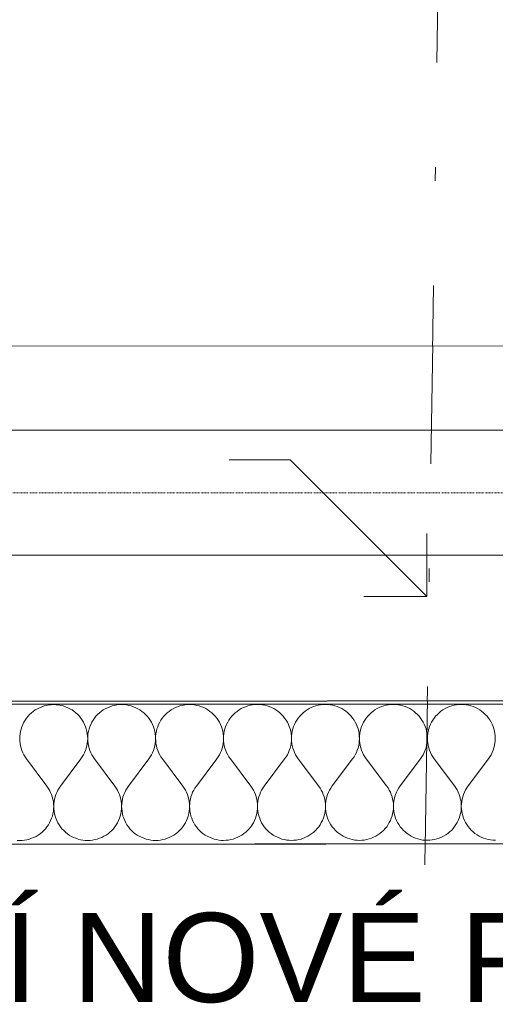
# Model space of a CAD drawing. Header units: millimetres. Extents: x -23738 to 4435, y -2716 to 20653.
# Tile 15 of 160: x -18591 to -18057, y 11 to 1115. Entities that reach past the tile are written whole.
import ezdxf

# ---------------------------------------------------------------- set-up
doc = ezdxf.new("R2010")
doc.units = ezdxf.units.MM
doc.header["$MEASUREMENT"] = 0
for name, pattern in [('Wipeout_Contour', [1000, 0, -1000]), ('Čerchovaná', [450, 200, -117.5, 15, -117.5]), ('Čerchovaná S', [3.5, 1.5, -0.85, 0.3, -0.85])]:
    doc.linetypes.add(name, pattern=pattern)
for name, color, linetype in [('9._POHLED ZÁPADNÍ_2_2D prvky - obecné', 7, 'Continuous'), ('9._POHLED ZÁPADNÍ_2_Anotace - SP', 7, 'Continuous'), ('9._POHLED ZÁPADNÍ_2_Konstrukce - krov', 7, 'Continuous'), ('9._POHLED ZÁPADNÍ_2_Konstrukce - nosné', 7, 'Continuous'), ('9._POHLED ZÁPADNÍ_2_Nové_Konstrukce - nosné', 7, 'Continuous'), ('9._POHLED ZÁPADNÍ_2_Nové_Situace - terén', 7, 'Continuous'), ('9._POHLED ZÁPADNÍ_2_Nové_Výplně - Povrchové', 7, 'Continuous'), ('9._POHLED ZÁPADNÍ_2_Nové_Výplně – Řezové', 7, 'Continuous'), ('9._POHLED ZÁPADNÍ_2_Výplně - Povrchové', 7, 'Continuous'), ('9._POHLED ZÁPADNÍ_2_VÝTAH VAR 1', 7, 'Continuous')]:
    doc.layers.add(name, color=color, linetype=linetype)
doc.styles.add('GENEROVANÝ_STYL_1', font='txt')

# ---------------------------------------------------------------- blocks, each defined once
blk = doc.blocks.new('*X9', base_point=(-24533.1, -6254.2))
at = {"layer": '9._POHLED ZÁPADNÍ_2_Nové_Výplně – Řezové', "color": 21, "linetype": 'Continuous', "lineweight": 20, "true_color": 0xffaaaa}
for p, q in [((-18568.4, 343.4), (-18570.8, 342.2)), ((-18565.9, 344.4), (-18568.4, 343.4)), ((-18563.3, 345.3), (-18565.9, 344.4)), ((-18560.7, 346), (-18563.3, 345.3)), ((-18558, 346.5), (-18560.7, 346)), ((-18555.3, 346.7), (-18558, 346.5)), ((-18552.5, 346.8), (-18555.3, 346.7)), ((-18549.8, 346.7), (-18552.5, 346.8)), ((-18547.1, 346.5), (-18549.8, 346.7)), ((-18544.4, 346), (-18547.1, 346.5)), ((-18541.8, 345.3), (-18544.4, 346)), ((-18539.2, 344.4), (-18541.8, 345.3)), ((-18536.7, 343.4), (-18539.2, 344.4)), ((-18534.3, 342.2), (-18536.7, 343.4)), ((-18492.2, 343.4), (-18494.6, 342.2)), ((-18489.7, 344.5), (-18492.2, 343.4)), ((-18487.1, 345.3), (-18489.7, 344.5)), ((-18484.5, 346), (-18487.1, 345.3)), ((-18481.8, 346.5), (-18484.5, 346)), ((-18479.1, 346.8), (-18481.8, 346.5)), ((-18476.4, 346.9), (-18479.1, 346.8)), ((-18473.6, 346.8), (-18476.4, 346.9)), ((-18470.9, 346.5), (-18473.6, 346.8)), ((-18468.3, 346), (-18470.9, 346.5)), ((-18465.6, 345.3), (-18468.3, 346)), ((-18463, 344.5), (-18465.6, 345.3)), ((-18460.5, 343.4), (-18463, 344.5)), ((-18458.1, 342.2), (-18460.5, 343.4)), ((-18416, 343.5), (-18418.4, 342.2)), ((-18413.5, 344.5), (-18416, 343.5)), ((-18410.9, 345.4), (-18413.5, 344.5)), ((-18408.3, 346), (-18410.9, 345.4)), ((-18405.6, 346.5), (-18408.3, 346)), ((-18402.9, 346.8), (-18405.6, 346.5)), ((-18400.2, 346.9), (-18402.9, 346.8)), ((-18397.4, 346.8), (-18400.2, 346.9)), ((-18394.7, 346.5), (-18397.4, 346.8)), ((-18392.1, 346), (-18394.7, 346.5)), ((-18389.4, 345.4), (-18392.1, 346)), ((-18386.8, 344.5), (-18389.4, 345.4)), ((-18384.3, 343.5), (-18386.8, 344.5)), ((-18381.9, 342.3), (-18384.3, 343.5)), ((-18339.8, 343.5), (-18342.2, 342.3)), ((-18337.3, 344.5), (-18339.8, 343.5)), ((-18334.7, 345.4), (-18337.3, 344.5)), ((-18332.1, 346.1), (-18334.7, 345.4)), ((-18329.4, 346.6), (-18332.1, 346.1)), ((-18326.7, 346.9), (-18329.4, 346.6)), ((-18324, 347), (-18326.7, 346.9)), ((-18321.3, 346.9), (-18324, 347)), ((-18318.6, 346.6), (-18321.3, 346.9)), ((-18315.9, 346.1), (-18318.6, 346.6)), ((-18313.2, 345.4), (-18315.9, 346.1)), ((-18310.7, 344.6), (-18313.2, 345.4)), ((-18308.1, 343.5), (-18310.7, 344.6)), ((-18305.7, 342.3), (-18308.1, 343.5)), ((-18266, 342.3), (-18268.4, 340.9)), ((-18263.6, 343.5), (-18266, 342.3)), ((-18261.1, 344.6), (-18263.6, 343.5)), ((-18258.5, 345.4), (-18261.1, 344.6)), ((-18255.9, 346.1), (-18258.5, 345.4)), ((-18253.2, 346.6), (-18255.9, 346.1)), ((-18250.5, 346.9), (-18253.2, 346.6)), ((-18247.8, 347), (-18250.5, 346.9)), ((-18245.1, 346.9), (-18247.8, 347)), ((-18242.4, 346.6), (-18245.1, 346.9)), ((-18239.7, 346.1), (-18242.4, 346.6)), ((-18237.1, 345.4), (-18239.7, 346.1)), ((-18234.5, 344.6), (-18237.1, 345.4)), ((-18232, 343.6), (-18234.5, 344.6)), ((-18229.5, 342.3), (-18232, 343.6)), ((-18227.2, 340.9), (-18229.5, 342.3)), ((-18189.9, 342.4), (-18192.2, 341)), ((-18187.4, 343.6), (-18189.9, 342.4)), ((-18184.9, 344.6), (-18187.4, 343.6)), ((-18182.3, 345.5), (-18184.9, 344.6)), ((-18179.7, 346.2), (-18182.3, 345.5)), ((-18177, 346.6), (-18179.7, 346.2)), ((-18174.3, 346.9), (-18177, 346.6)), ((-18171.6, 347), (-18174.3, 346.9)), ((-18168.9, 346.9), (-18171.6, 347)), ((-18166.2, 346.6), (-18168.9, 346.9)), ((-18163.5, 346.2), (-18166.2, 346.6)), ((-18160.9, 345.5), (-18163.5, 346.2)), ((-18158.3, 344.6), (-18160.9, 345.5)), ((-18155.8, 343.6), (-18158.3, 344.6)), ((-18153.3, 342.4), (-18155.8, 343.6)), ((-18151, 341), (-18153.3, 342.4)), ((-18113.7, 342.4), (-18116, 341)), ((-18111.2, 343.6), (-18113.7, 342.4)), ((-18108.7, 344.7), (-18111.2, 343.6)), ((-18106.1, 345.5), (-18108.7, 344.7)), ((-18103.5, 346.2), (-18106.1, 345.5)), ((-18100.8, 346.7), (-18103.5, 346.2)), ((-18098.1, 347), (-18100.8, 346.7)), ((-18095.4, 347.1), (-18098.1, 347)), ((-18092.7, 347), (-18095.4, 347.1)), ((-18090, 346.7), (-18092.7, 347)), ((-18087.3, 346.2), (-18090, 346.7)), ((-18084.7, 345.5), (-18087.3, 346.2)), ((-18082.1, 344.7), (-18084.7, 345.5)), ((-18079.6, 343.6), (-18082.1, 344.7)), ((-18077.1, 342.4), (-18079.6, 343.6)), ((-18074.8, 341), (-18077.1, 342.4)), ((-18583, 331.6), (-18584.6, 329.3)), ((-18581.3, 333.7), (-18583, 331.6)), ((-18579.5, 335.7), (-18581.3, 333.7)), ((-18577.5, 337.5), (-18579.5, 335.7)), ((-18575.4, 339.2), (-18577.5, 337.5)), ((-18573.2, 340.8), (-18575.4, 339.2)), ((-18570.8, 342.2), (-18573.2, 340.8)), ((-18531.9, 340.8), (-18534.3, 342.2)), ((-18529.7, 339.2), (-18531.9, 340.8)), ((-18527.6, 337.5), (-18529.7, 339.2)), ((-18525.6, 335.7), (-18527.6, 337.5)), ((-18523.7, 333.7), (-18525.6, 335.7)), ((-18522, 331.6), (-18523.7, 333.7)), ((-18520.5, 329.3), (-18522, 331.6)), ((-18506.9, 331.6), (-18508.4, 329.4)), ((-18505.2, 333.7), (-18506.9, 331.6)), ((-18503.3, 335.7), (-18505.2, 333.7)), ((-18501.3, 337.6), (-18503.3, 335.7)), ((-18499.2, 339.3), (-18501.3, 337.6)), ((-18497, 340.8), (-18499.2, 339.3)), ((-18494.6, 342.2), (-18497, 340.8)), ((-18455.8, 340.8), (-18458.1, 342.2)), ((-18453.5, 339.3), (-18455.8, 340.8)), ((-18451.4, 337.6), (-18453.5, 339.3)), ((-18449.4, 335.7), (-18451.4, 337.6)), ((-18447.6, 333.7), (-18449.4, 335.7)), ((-18445.8, 331.6), (-18447.6, 333.7)), ((-18444.3, 329.4), (-18445.8, 331.6)), ((-18430.7, 331.6), (-18432.2, 329.4)), ((-18429, 333.7), (-18430.7, 331.6)), ((-18427.1, 335.7), (-18429, 333.7)), ((-18425.1, 337.6), (-18427.1, 335.7)), ((-18423, 339.3), (-18425.1, 337.6)), ((-18420.8, 340.9), (-18423, 339.3)), ((-18418.4, 342.2), (-18420.8, 340.9)), ((-18379.6, 340.9), (-18381.9, 342.3)), ((-18377.3, 339.3), (-18379.6, 340.9)), ((-18375.2, 337.6), (-18377.3, 339.3)), ((-18373.2, 335.8), (-18375.2, 337.6)), ((-18371.4, 333.8), (-18373.2, 335.8)), ((-18369.7, 331.7), (-18371.4, 333.8)), ((-18368.1, 329.4), (-18369.7, 331.7)), ((-18354.5, 331.7), (-18356, 329.4)), ((-18352.8, 333.8), (-18354.5, 331.7)), ((-18350.9, 335.8), (-18352.8, 333.8)), ((-18348.9, 337.6), (-18350.9, 335.8)), ((-18346.8, 339.3), (-18348.9, 337.6)), ((-18344.6, 340.9), (-18346.8, 339.3)), ((-18342.2, 342.3), (-18344.6, 340.9)), ((-18303.4, 340.9), (-18305.7, 342.3)), ((-18301.1, 339.4), (-18303.4, 340.9)), ((-18299, 337.7), (-18301.1, 339.4)), ((-18297, 335.8), (-18299, 337.7)), ((-18295.2, 333.8), (-18297, 335.8)), ((-18293.5, 331.7), (-18295.2, 333.8)), ((-18291.9, 329.5), (-18293.5, 331.7)), ((-18278.3, 331.7), (-18279.8, 329.5)), ((-18276.6, 333.8), (-18278.3, 331.7)), ((-18274.7, 335.8), (-18276.6, 333.8)), ((-18272.7, 337.7), (-18274.7, 335.8)), ((-18270.6, 339.4), (-18272.7, 337.7)), ((-18268.4, 340.9), (-18270.6, 339.4)), ((-18224.9, 339.4), (-18227.2, 340.9)), ((-18222.8, 337.7), (-18224.9, 339.4)), ((-18220.8, 335.8), (-18222.8, 337.7)), ((-18219, 333.8), (-18220.8, 335.8)), ((-18217.3, 331.7), (-18219, 333.8)), ((-18215.7, 329.5), (-18217.3, 331.7)), ((-18202.1, 331.7), (-18203.6, 329.5)), ((-18200.4, 333.9), (-18202.1, 331.7)), ((-18198.5, 335.8), (-18200.4, 333.9)), ((-18196.5, 337.7), (-18198.5, 335.8)), ((-18194.4, 339.4), (-18196.5, 337.7)), ((-18192.2, 341), (-18194.4, 339.4)), ((-18148.8, 339.4), (-18151, 341)), ((-18146.6, 337.7), (-18148.8, 339.4)), ((-18144.6, 335.9), (-18146.6, 337.7)), ((-18142.8, 333.9), (-18144.6, 335.9)), ((-18141.1, 331.8), (-18142.8, 333.9)), ((-18139.5, 329.5), (-18141.1, 331.8)), ((-18125.9, 331.8), (-18127.5, 329.5)), ((-18124.2, 333.9), (-18125.9, 331.8)), ((-18122.3, 335.9), (-18124.2, 333.9)), ((-18120.4, 337.7), (-18122.3, 335.9)), ((-18118.2, 339.4), (-18120.4, 337.7)), ((-18116, 341), (-18118.2, 339.4)), ((-18072.6, 339.5), (-18074.8, 341)), ((-18070.4, 337.8), (-18072.6, 339.5)), ((-18068.5, 335.9), (-18070.4, 337.8)), ((-18066.6, 333.9), (-18068.5, 335.9)), ((-18064.9, 331.8), (-18066.6, 333.9)), ((-18063.3, 329.6), (-18064.9, 331.8)), ((-18588.2, 322), (-18589.1, 319.4)), ((-18587.2, 324.5), (-18588.2, 322)), ((-18586, 327), (-18587.2, 324.5)), ((-18584.6, 329.3), (-18586, 327)), ((-18519.1, 327), (-18520.5, 329.3)), ((-18517.9, 324.6), (-18519.1, 327)), ((-18516.8, 322.1), (-18517.9, 324.6)), ((-18516, 319.5), (-18516.8, 322.1)), ((-18512, 322.1), (-18512.9, 319.5)), ((-18511, 324.6), (-18512, 322.1)), ((-18509.8, 327), (-18511, 324.6)), ((-18508.4, 329.4), (-18509.8, 327)), ((-18442.9, 327), (-18444.3, 329.4)), ((-18441.7, 324.6), (-18442.9, 327)), ((-18440.6, 322.1), (-18441.7, 324.6)), ((-18439.8, 319.5), (-18440.6, 322.1)), ((-18435.9, 322.1), (-18436.7, 319.5)), ((-18434.8, 324.6), (-18435.9, 322.1)), ((-18433.6, 327), (-18434.8, 324.6)), ((-18432.2, 329.4), (-18433.6, 327)), ((-18366.7, 327.1), (-18368.1, 329.4)), ((-18365.5, 324.6), (-18366.7, 327.1)), ((-18364.5, 322.1), (-18365.5, 324.6)), ((-18363.6, 319.6), (-18364.5, 322.1)), ((-18359.7, 322.1), (-18360.5, 319.6)), ((-18358.6, 324.6), (-18359.7, 322.1)), ((-18357.4, 327.1), (-18358.6, 324.6)), ((-18356, 329.4), (-18357.4, 327.1)), ((-18290.5, 327.1), (-18291.9, 329.5)), ((-18289.3, 324.7), (-18290.5, 327.1)), ((-18288.3, 322.2), (-18289.3, 324.7)), ((-18287.4, 319.6), (-18288.3, 322.2)), ((-18283.5, 322.2), (-18284.3, 319.6)), ((-18282.4, 324.7), (-18283.5, 322.2)), ((-18281.2, 327.1), (-18282.4, 324.7)), ((-18279.8, 329.5), (-18281.2, 327.1)), ((-18214.3, 327.2), (-18215.7, 329.5)), ((-18213.1, 324.7), (-18214.3, 327.2)), ((-18212.1, 322.2), (-18213.1, 324.7)), ((-18211.2, 319.6), (-18212.1, 322.2)), ((-18207.3, 322.2), (-18208.1, 319.6)), ((-18206.2, 324.7), (-18207.3, 322.2)), ((-18205, 327.2), (-18206.2, 324.7)), ((-18203.6, 329.5), (-18205, 327.2)), ((-18138.1, 327.2), (-18139.5, 329.5)), ((-18136.9, 324.8), (-18138.1, 327.2)), ((-18135.9, 322.2), (-18136.9, 324.8)), ((-18135, 319.7), (-18135.9, 322.2)), ((-18131.1, 322.2), (-18132, 319.7)), ((-18130.1, 324.8), (-18131.1, 322.2)), ((-18128.8, 327.2), (-18130.1, 324.8)), ((-18127.5, 329.5), (-18128.8, 327.2)), ((-18062, 327.2), (-18063.3, 329.6)), ((-18060.7, 324.8), (-18062, 327.2)), ((-18059.7, 322.3), (-18060.7, 324.8)), ((-18058.8, 319.7), (-18059.7, 322.3)), ((-18590.5, 311.4), (-18590.6, 308.7)), ((-18590.2, 314.1), (-18590.5, 311.4)), ((-18589.8, 316.8), (-18590.2, 314.1)), ((-18589.1, 319.4), (-18589.8, 316.8)), ((-18515.3, 316.8), (-18516, 319.5)), ((-18514.8, 314.2), (-18515.3, 316.8)), ((-18514.5, 311.5), (-18514.8, 314.2)), ((-18514.4, 308.7), (-18514.5, 311.5)), ((-18514.3, 311.5), (-18514.4, 308.7)), ((-18514.1, 314.2), (-18514.3, 311.5)), ((-18513.6, 316.8), (-18514.1, 314.2)), ((-18512.9, 319.5), (-18513.6, 316.8)), ((-18439.1, 316.9), (-18439.8, 319.5)), ((-18438.6, 314.2), (-18439.1, 316.9)), ((-18438.3, 311.5), (-18438.6, 314.2)), ((-18438.2, 308.8), (-18438.3, 311.5)), ((-18437.9, 314.2), (-18438.2, 311.5)), ((-18438.2, 311.5), (-18438.2, 308.8)), ((-18437.4, 316.9), (-18437.9, 314.2)), ((-18436.7, 319.5), (-18437.4, 316.9)), ((-18362.9, 316.9), (-18363.6, 319.6)), ((-18362.4, 314.2), (-18362.9, 316.9)), ((-18362.2, 311.5), (-18362.4, 314.2)), ((-18362.1, 308.8), (-18362.2, 311.5)), ((-18362, 311.5), (-18362.1, 308.8)), ((-18361.7, 314.2), (-18362, 311.5)), ((-18361.2, 316.9), (-18361.7, 314.2)), ((-18360.5, 319.6), (-18361.2, 316.9)), ((-18286.7, 317), (-18287.4, 319.6)), ((-18286.3, 314.3), (-18286.7, 317)), ((-18286, 311.6), (-18286.3, 314.3)), ((-18285.9, 308.9), (-18286, 311.6)), ((-18285.8, 311.6), (-18285.9, 308.9)), ((-18285.5, 314.3), (-18285.8, 311.6)), ((-18285, 317), (-18285.5, 314.3)), ((-18284.3, 319.6), (-18285, 317)), ((-18210.5, 317), (-18211.2, 319.6)), ((-18210.1, 314.3), (-18210.5, 317)), ((-18209.8, 311.6), (-18210.1, 314.3)), ((-18209.7, 308.9), (-18209.8, 311.6)), ((-18209.6, 311.6), (-18209.7, 308.9)), ((-18209.3, 314.3), (-18209.6, 311.6)), ((-18208.8, 317), (-18209.3, 314.3)), ((-18208.1, 319.6), (-18208.8, 317)), ((-18134.4, 317), (-18135, 319.7)), ((-18133.9, 314.3), (-18134.4, 317)), ((-18133.6, 311.6), (-18133.9, 314.3)), ((-18133.5, 308.9), (-18133.6, 311.6)), ((-18133.4, 311.6), (-18133.5, 308.9)), ((-18133.1, 314.3), (-18133.4, 311.6)), ((-18132.6, 317), (-18133.1, 314.3)), ((-18132, 319.7), (-18132.6, 317)), ((-18058.2, 317.1), (-18058.8, 319.7)), ((-18057.7, 314.4), (-18058.2, 317.1)), ((-18057.4, 311.7), (-18057.7, 314.4)), ((-18057.3, 309), (-18057.4, 311.7)), ((-18590.6, 308.7), (-18590.5, 306)), ((-18590.5, 306), (-18590.2, 303.3)), ((-18590.2, 303.3), (-18589.7, 300.6)), ((-18589.7, 300.6), (-18589.1, 298)), ((-18516, 298), (-18515.3, 300.6)), ((-18515.3, 300.6), (-18514.8, 303.3)), ((-18514.8, 303.3), (-18514.5, 306)), ((-18514.5, 306), (-18514.4, 308.7)), ((-18514.4, 308.7), (-18514.3, 306)), ((-18514.3, 306), (-18514, 303.3)), ((-18514, 303.3), (-18513.6, 300.6)), ((-18513.6, 300.6), (-18512.9, 298)), ((-18439.8, 298), (-18439.1, 300.7)), ((-18439.1, 300.7), (-18438.6, 303.4)), ((-18438.6, 303.4), (-18438.3, 306.1)), ((-18438.3, 306.1), (-18438.2, 308.8)), ((-18438.2, 308.8), (-18438.1, 306.1)), ((-18438.1, 306.1), (-18437.9, 303.4)), ((-18437.9, 303.4), (-18437.4, 300.7)), ((-18437.4, 300.7), (-18436.7, 298)), ((-18363.6, 298.1), (-18362.9, 300.7)), ((-18362.9, 300.7), (-18362.4, 303.4)), ((-18362.4, 303.4), (-18362.2, 306.1)), ((-18362.2, 306.1), (-18362.1, 308.8)), ((-18362.1, 308.8), (-18362, 306.1)), ((-18362, 306.1), (-18361.7, 303.4)), ((-18361.7, 303.4), (-18361.2, 300.7)), ((-18361.2, 300.7), (-18360.5, 298.1)), ((-18287.4, 298.1), (-18286.7, 300.8)), ((-18286.7, 300.8), (-18286.3, 303.4)), ((-18286.3, 303.4), (-18286, 306.1)), ((-18286, 306.1), (-18285.9, 308.9)), ((-18285.9, 308.9), (-18285.8, 306.1)), ((-18285.8, 306.1), (-18285.5, 303.4)), ((-18285.5, 303.4), (-18285, 300.8)), ((-18285, 300.8), (-18284.3, 298.1)), ((-18212.1, 295.6), (-18211.2, 298.2)), ((-18211.2, 298.2), (-18210.5, 300.8)), ((-18210.5, 300.8), (-18210.1, 303.5)), ((-18210.1, 303.5), (-18209.8, 306.2)), ((-18209.8, 306.2), (-18209.7, 308.9)), ((-18209.7, 308.9), (-18209.6, 306.2)), ((-18209.6, 306.2), (-18209.3, 303.5)), ((-18209.3, 303.5), (-18208.8, 300.8)), ((-18208.8, 300.8), (-18208.1, 298.2)), ((-18208.1, 298.2), (-18207.3, 295.6)), ((-18135.9, 295.6), (-18135, 298.2)), ((-18135, 298.2), (-18134.4, 300.8)), ((-18134.4, 300.8), (-18133.9, 303.5)), ((-18133.9, 303.5), (-18133.6, 306.2)), ((-18133.6, 306.2), (-18133.5, 308.9)), ((-18133.5, 308.9), (-18133.4, 306.2)), ((-18133.4, 306.2), (-18133.1, 303.5)), ((-18133.1, 303.5), (-18132.6, 300.8)), ((-18132.6, 300.8), (-18131.9, 298.2)), ((-18131.9, 298.2), (-18131.1, 295.6)), ((-18059.7, 295.6), (-18058.8, 298.2)), ((-18058.8, 298.2), (-18058.2, 300.9)), ((-18058.2, 300.9), (-18057.7, 303.5)), ((-18057.7, 303.5), (-18057.4, 306.2)), ((-18057.4, 306.2), (-18057.3, 309)), ((-18589.1, 298), (-18588.2, 295.4)), ((-18588.2, 295.4), (-18587.2, 292.9)), ((-18587.2, 292.9), (-18585.9, 290.4)), ((-18585.9, 290.4), (-18584.6, 288.1)), ((-18584.6, 288.1), (-18583, 285.9)), ((-18522, 285.9), (-18520.5, 288.1)), ((-18520.5, 288.1), (-18519.1, 290.5)), ((-18519.1, 290.5), (-18517.9, 292.9)), ((-18517.9, 292.9), (-18516.8, 295.4)), ((-18516.8, 295.4), (-18516, 298)), ((-18512.9, 298), (-18512, 295.4)), ((-18512, 295.4), (-18511, 292.9)), ((-18511, 292.9), (-18509.8, 290.5)), ((-18509.8, 290.5), (-18508.4, 288.1)), ((-18508.4, 288.1), (-18506.8, 285.9)), ((-18445.9, 285.9), (-18444.3, 288.2)), ((-18444.3, 288.2), (-18442.9, 290.5)), ((-18442.9, 290.5), (-18441.7, 292.9)), ((-18441.7, 292.9), (-18440.7, 295.5)), ((-18440.7, 295.5), (-18439.8, 298)), ((-18436.7, 298), (-18435.8, 295.5)), ((-18435.8, 295.5), (-18434.8, 293)), ((-18434.8, 293), (-18433.6, 290.5)), ((-18433.6, 290.5), (-18432.2, 288.2)), ((-18432.2, 288.2), (-18430.6, 285.9)), ((-18369.7, 286), (-18368.1, 288.2)), ((-18368.1, 288.2), (-18366.7, 290.6)), ((-18366.7, 290.6), (-18365.5, 293)), ((-18365.5, 293), (-18364.5, 295.5)), ((-18364.5, 295.5), (-18363.6, 298.1)), ((-18360.5, 298.1), (-18359.6, 295.5)), ((-18359.6, 295.5), (-18358.6, 293)), ((-18358.6, 293), (-18357.4, 290.6)), ((-18357.4, 290.6), (-18356, 288.2)), ((-18356, 288.2), (-18354.4, 286)), ((-18293.5, 286), (-18291.9, 288.2)), ((-18291.9, 288.2), (-18290.5, 290.6)), ((-18290.5, 290.6), (-18289.3, 293)), ((-18289.3, 293), (-18288.3, 295.5)), ((-18288.3, 295.5), (-18287.4, 298.1)), ((-18284.3, 298.1), (-18283.4, 295.5)), ((-18283.4, 295.5), (-18282.4, 293)), ((-18282.4, 293), (-18281.2, 290.6)), ((-18281.2, 290.6), (-18279.8, 288.3)), ((-18279.8, 288.3), (-18278.2, 286)), ((-18217.3, 286.1), (-18215.7, 288.3)), ((-18215.7, 288.3), (-18214.3, 290.6)), ((-18214.3, 290.6), (-18213.1, 293.1)), ((-18213.1, 293.1), (-18212.1, 295.6)), ((-18207.3, 295.6), (-18206.2, 293.1)), ((-18206.2, 293.1), (-18205, 290.6)), ((-18205, 290.6), (-18203.6, 288.3)), ((-18203.6, 288.3), (-18202, 286.1)), ((-18141.1, 286.1), (-18139.5, 288.3)), ((-18139.5, 288.3), (-18138.2, 290.7)), ((-18138.2, 290.7), (-18136.9, 293.1)), ((-18136.9, 293.1), (-18135.9, 295.6)), ((-18131.1, 295.6), (-18130, 293.1)), ((-18130, 293.1), (-18128.8, 290.7)), ((-18128.8, 290.7), (-18127.4, 288.3)), ((-18127.4, 288.3), (-18125.9, 286.1)), ((-18064.9, 286.1), (-18063.3, 288.4)), ((-18063.3, 288.4), (-18062, 290.7)), ((-18062, 290.7), (-18060.7, 293.1)), ((-18060.7, 293.1), (-18059.7, 295.6)), ((-18583, 285.9), (-18560.1, 255.4)), ((-18522, 285.9), (-18544.9, 255.4)), ((-18506.8, 285.9), (-18483.9, 255.4)), ((-18445.9, 285.9), (-18468.7, 255.5)), ((-18430.6, 285.9), (-18407.7, 255.5)), ((-18369.7, 286), (-18392.5, 255.5)), ((-18354.4, 286), (-18331.6, 255.5)), ((-18293.5, 286), (-18316.3, 255.5)), ((-18278.2, 286), (-18255.4, 255.6)), ((-18217.3, 286.1), (-18240.1, 255.6)), ((-18202, 286.1), (-18179.2, 255.6)), ((-18141.1, 286.1), (-18163.9, 255.6)), ((-18125.9, 286.1), (-18103, 255.6)), ((-18064.9, 286.1), (-18087.7, 255.6)), ((-18558.6, 253.2), (-18560.1, 255.4)), ((-18544.9, 255.4), (-18546.4, 253.2)), ((-18482.4, 253.2), (-18483.9, 255.4)), ((-18468.7, 255.5), (-18470.2, 253.2)), ((-18406.2, 253.3), (-18407.7, 255.5)), ((-18392.5, 255.5), (-18394.1, 253.3)), ((-18330, 253.3), (-18331.6, 255.5)), ((-18316.3, 255.5), (-18317.9, 253.3)), ((-18253.8, 253.3), (-18255.4, 255.6)), ((-18240.1, 255.6), (-18241.7, 253.3)), ((-18177.6, 253.4), (-18179.2, 255.6)), ((-18163.9, 255.6), (-18165.5, 253.4)), ((-18101.4, 253.4), (-18103, 255.6)), ((-18087.7, 255.6), (-18089.3, 253.4)), ((-18557.2, 250.8), (-18558.6, 253.2)), ((-18556, 248.4), (-18557.2, 250.8)), ((-18554.9, 245.9), (-18556, 248.4)), ((-18554.1, 243.3), (-18554.9, 245.9)), ((-18553.4, 240.7), (-18554.1, 243.3)), ((-18550.9, 243.3), (-18551.6, 240.7)), ((-18550.1, 245.9), (-18550.9, 243.3)), ((-18549, 248.4), (-18550.1, 245.9)), ((-18547.8, 250.8), (-18549, 248.4)), ((-18546.4, 253.2), (-18547.8, 250.8)), ((-18481, 250.9), (-18482.4, 253.2)), ((-18479.8, 248.4), (-18481, 250.9)), ((-18478.7, 245.9), (-18479.8, 248.4)), ((-18477.9, 243.4), (-18478.7, 245.9)), ((-18477.2, 240.7), (-18477.9, 243.4)), ((-18474.8, 243.4), (-18475.4, 240.7)), ((-18473.9, 245.9), (-18474.8, 243.4)), ((-18472.9, 248.4), (-18473.9, 245.9)), ((-18471.6, 250.9), (-18472.9, 248.4)), ((-18470.2, 253.2), (-18471.6, 250.9)), ((-18404.8, 250.9), (-18406.2, 253.3)), ((-18403.6, 248.5), (-18404.8, 250.9)), ((-18402.5, 246), (-18403.6, 248.5)), ((-18401.7, 243.4), (-18402.5, 246)), ((-18401, 240.8), (-18401.7, 243.4)), ((-18398.6, 243.4), (-18399.2, 240.8)), ((-18397.7, 246), (-18398.6, 243.4)), ((-18396.7, 248.5), (-18397.7, 246)), ((-18395.4, 250.9), (-18396.7, 248.5)), ((-18394.1, 253.3), (-18395.4, 250.9)), ((-18328.6, 251), (-18330, 253.3)), ((-18327.4, 248.5), (-18328.6, 251)), ((-18326.3, 246), (-18327.4, 248.5)), ((-18325.5, 243.4), (-18326.3, 246)), ((-18324.8, 240.8), (-18325.5, 243.4)), ((-18322.4, 243.4), (-18323.1, 240.8)), ((-18321.5, 246), (-18322.4, 243.4)), ((-18320.5, 248.5), (-18321.5, 246)), ((-18319.3, 251), (-18320.5, 248.5)), ((-18317.9, 253.3), (-18319.3, 251)), ((-18252.4, 251), (-18253.8, 253.3)), ((-18251.2, 248.6), (-18252.4, 251)), ((-18250.2, 246), (-18251.2, 248.6)), ((-18249.3, 243.5), (-18250.2, 246)), ((-18248.6, 240.8), (-18249.3, 243.5)), ((-18246.2, 243.5), (-18246.9, 240.8)), ((-18245.3, 246), (-18246.2, 243.5)), ((-18244.3, 248.6), (-18245.3, 246)), ((-18243.1, 251), (-18244.3, 248.6)), ((-18241.7, 253.3), (-18243.1, 251)), ((-18176.2, 251), (-18177.6, 253.4)), ((-18175, 248.6), (-18176.2, 251)), ((-18174, 246.1), (-18175, 248.6)), ((-18173.1, 243.5), (-18174, 246.1)), ((-18172.4, 240.9), (-18173.1, 243.5)), ((-18170, 243.5), (-18170.7, 240.9)), ((-18169.1, 246.1), (-18170, 243.5)), ((-18168.1, 248.6), (-18169.1, 246.1)), ((-18166.9, 251), (-18168.1, 248.6)), ((-18165.5, 253.4), (-18166.9, 251)), ((-18100, 251.1), (-18101.4, 253.4)), ((-18098.8, 248.6), (-18100, 251.1)), ((-18097.8, 246.1), (-18098.8, 248.6)), ((-18096.9, 243.5), (-18097.8, 246.1)), ((-18096.2, 240.9), (-18096.9, 243.5)), ((-18093.8, 243.5), (-18094.5, 240.9)), ((-18092.9, 246.1), (-18093.8, 243.5)), ((-18091.9, 248.6), (-18092.9, 246.1)), ((-18090.7, 251.1), (-18091.9, 248.6)), ((-18089.3, 253.4), (-18090.7, 251.1)), ((-18552.9, 238), (-18553.4, 240.7)), ((-18552.6, 235.3), (-18552.9, 238)), ((-18552.5, 232.6), (-18552.6, 235.3)), ((-18552.6, 229.9), (-18552.5, 232.6)), ((-18552.4, 235.3), (-18552.5, 232.6)), ((-18552.5, 232.6), (-18552.4, 229.9)), ((-18552.1, 238), (-18552.4, 235.3)), ((-18551.6, 240.7), (-18552.1, 238)), ((-18476.7, 238), (-18477.2, 240.7)), ((-18476.4, 235.3), (-18476.7, 238)), ((-18476.3, 232.6), (-18476.4, 235.3)), ((-18476.4, 229.9), (-18476.3, 232.6)), ((-18476.2, 235.3), (-18476.3, 232.6)), ((-18476.3, 232.6), (-18476.2, 229.9)), ((-18475.9, 238), (-18476.2, 235.3)), ((-18475.4, 240.7), (-18475.9, 238)), ((-18400.5, 238.1), (-18401, 240.8)), ((-18400.2, 235.4), (-18400.5, 238.1)), ((-18400.1, 232.7), (-18400.2, 235.4)), ((-18400.2, 229.9), (-18400.1, 232.7)), ((-18400, 235.4), (-18400.1, 232.7)), ((-18400.1, 232.7), (-18400, 229.9)), ((-18399.7, 238.1), (-18400, 235.4)), ((-18399.2, 240.8), (-18399.7, 238.1)), ((-18324.3, 238.1), (-18324.8, 240.8)), ((-18324, 235.4), (-18324.3, 238.1)), ((-18323.9, 232.7), (-18324, 235.4)), ((-18324, 230), (-18323.9, 232.7)), ((-18323.8, 235.4), (-18323.9, 232.7)), ((-18323.9, 232.7), (-18323.8, 230)), ((-18323.5, 238.1), (-18323.8, 235.4)), ((-18323.1, 240.8), (-18323.5, 238.1)), ((-18248.1, 238.2), (-18248.6, 240.8)), ((-18247.8, 235.4), (-18248.1, 238.2)), ((-18247.7, 232.7), (-18247.8, 235.4)), ((-18247.8, 230), (-18247.7, 232.7)), ((-18247.6, 235.4), (-18247.7, 232.7)), ((-18247.7, 232.7), (-18247.6, 230)), ((-18247.3, 238.2), (-18247.6, 235.4)), ((-18246.9, 240.8), (-18247.3, 238.2)), ((-18171.9, 238.2), (-18172.4, 240.9)), ((-18171.6, 235.5), (-18171.9, 238.2)), ((-18171.5, 232.8), (-18171.6, 235.5)), ((-18171.6, 230), (-18171.5, 232.8)), ((-18171.4, 235.5), (-18171.5, 232.8)), ((-18171.5, 232.8), (-18171.4, 230)), ((-18171.2, 238.2), (-18171.4, 235.5)), ((-18170.7, 240.9), (-18171.2, 238.2)), ((-18095.7, 238.2), (-18096.2, 240.9)), ((-18095.5, 235.5), (-18095.7, 238.2)), ((-18095.4, 232.8), (-18095.5, 235.5)), ((-18095.3, 235.5), (-18095.4, 232.8)), ((-18095.4, 232.8), (-18095.3, 230.1)), ((-18095.4, 230.1), (-18095.4, 232.8)), ((-18095, 238.2), (-18095.3, 235.5)), ((-18094.5, 240.9), (-18095, 238.2)), ((-18554.9, 219.3), (-18554, 221.8)), ((-18554, 221.8), (-18553.4, 224.5)), ((-18553.4, 224.5), (-18552.9, 227.2)), ((-18552.9, 227.2), (-18552.6, 229.9)), ((-18552.4, 229.9), (-18552.1, 227.2)), ((-18552.1, 227.2), (-18551.6, 224.5)), ((-18551.6, 224.5), (-18551, 221.8)), ((-18551, 221.8), (-18550.1, 219.3)), ((-18478.7, 219.3), (-18477.8, 221.9)), ((-18477.8, 221.9), (-18477.2, 224.5)), ((-18477.2, 224.5), (-18476.7, 227.2)), ((-18476.7, 227.2), (-18476.4, 229.9)), ((-18476.2, 229.9), (-18475.9, 227.2)), ((-18475.9, 227.2), (-18475.4, 224.5)), ((-18475.4, 224.5), (-18474.8, 221.9)), ((-18474.8, 221.9), (-18473.9, 219.3)), ((-18402.5, 219.3), (-18401.6, 221.9)), ((-18401.6, 221.9), (-18401, 224.6)), ((-18401, 224.6), (-18400.5, 227.2)), ((-18400.5, 227.2), (-18400.2, 229.9)), ((-18400, 229.9), (-18399.7, 227.2)), ((-18399.7, 227.2), (-18399.2, 224.6)), ((-18399.2, 224.6), (-18398.6, 221.9)), ((-18398.6, 221.9), (-18397.7, 219.3)), ((-18326.3, 219.4), (-18325.5, 222)), ((-18325.5, 222), (-18324.8, 224.6)), ((-18324.8, 224.6), (-18324.3, 227.3)), ((-18324.3, 227.3), (-18324, 230)), ((-18323.8, 230), (-18323.5, 227.3)), ((-18323.5, 227.3), (-18323.1, 224.6)), ((-18323.1, 224.6), (-18322.4, 222)), ((-18322.4, 222), (-18321.5, 219.4)), ((-18250.1, 219.4), (-18249.3, 222)), ((-18249.3, 222), (-18248.6, 224.6)), ((-18248.6, 224.6), (-18248.1, 227.3)), ((-18248.1, 227.3), (-18247.8, 230)), ((-18247.6, 230), (-18247.3, 227.3)), ((-18247.3, 227.3), (-18246.9, 224.6)), ((-18246.9, 224.6), (-18246.2, 222)), ((-18246.2, 222), (-18245.3, 219.4)), ((-18173.9, 219.4), (-18173.1, 222)), ((-18173.1, 222), (-18172.4, 224.7)), ((-18172.4, 224.7), (-18171.9, 227.3)), ((-18171.9, 227.3), (-18171.6, 230)), ((-18171.4, 230), (-18171.2, 227.3)), ((-18171.2, 227.3), (-18170.7, 224.7)), ((-18170.7, 224.7), (-18170, 222)), ((-18170, 222), (-18169.1, 219.4)), ((-18097.7, 219.5), (-18096.9, 222.1)), ((-18096.9, 222.1), (-18096.2, 224.7)), ((-18096.2, 224.7), (-18095.7, 227.4)), ((-18095.7, 227.4), (-18095.4, 230.1)), ((-18095.3, 230.1), (-18095, 227.4)), ((-18095, 227.4), (-18094.5, 224.7)), ((-18094.5, 224.7), (-18093.8, 222.1)), ((-18093.8, 222.1), (-18093, 219.5)), ((-18560.1, 209.7), (-18558.5, 212)), ((-18558.5, 212), (-18557.1, 214.3)), ((-18557.1, 214.3), (-18555.9, 216.7)), ((-18555.9, 216.7), (-18554.9, 219.3)), ((-18550.1, 219.3), (-18549.1, 216.7)), ((-18549.1, 216.7), (-18547.8, 214.3)), ((-18547.8, 214.3), (-18546.4, 212)), ((-18546.4, 212), (-18544.9, 209.7)), ((-18483.9, 209.8), (-18482.3, 212)), ((-18482.3, 212), (-18480.9, 214.3)), ((-18480.9, 214.3), (-18479.7, 216.8)), ((-18479.7, 216.8), (-18478.7, 219.3)), ((-18473.9, 219.3), (-18472.9, 216.8)), ((-18472.9, 216.8), (-18471.6, 214.4)), ((-18471.6, 214.4), (-18470.3, 212)), ((-18470.3, 212), (-18468.7, 209.8)), ((-18409.4, 207.7), (-18407.7, 209.8)), ((-18407.7, 209.8), (-18406.1, 212)), ((-18406.1, 212), (-18404.8, 214.4)), ((-18404.8, 214.4), (-18403.5, 216.8)), ((-18403.5, 216.8), (-18402.5, 219.3)), ((-18397.7, 219.3), (-18396.7, 216.8)), ((-18396.7, 216.8), (-18395.5, 214.4)), ((-18395.5, 214.4), (-18394.1, 212.1)), ((-18394.1, 212.1), (-18392.5, 209.8)), ((-18392.5, 209.8), (-18390.8, 207.7)), ((-18333.2, 207.7), (-18331.5, 209.8)), ((-18331.5, 209.8), (-18330, 212.1)), ((-18330, 212.1), (-18328.6, 214.4)), ((-18328.6, 214.4), (-18327.4, 216.9)), ((-18327.4, 216.9), (-18326.3, 219.4)), ((-18321.5, 219.4), (-18320.5, 216.9)), ((-18320.5, 216.9), (-18319.3, 214.4)), ((-18319.3, 214.4), (-18317.9, 212.1)), ((-18317.9, 212.1), (-18316.3, 209.9)), ((-18316.3, 209.9), (-18314.6, 207.7)), ((-18257, 207.8), (-18255.3, 209.9)), ((-18255.3, 209.9), (-18253.8, 212.1)), ((-18253.8, 212.1), (-18252.4, 214.5)), ((-18252.4, 214.5), (-18251.2, 216.9)), ((-18251.2, 216.9), (-18250.1, 219.4)), ((-18245.3, 219.4), (-18244.3, 216.9)), ((-18244.3, 216.9), (-18243.1, 214.5)), ((-18243.1, 214.5), (-18241.7, 212.1)), ((-18241.7, 212.1), (-18240.1, 209.9)), ((-18240.1, 209.9), (-18238.4, 207.8)), ((-18180.8, 207.8), (-18179.1, 209.9)), ((-18179.1, 209.9), (-18177.6, 212.2)), ((-18177.6, 212.2), (-18176.2, 214.5)), ((-18176.2, 214.5), (-18175, 216.9)), ((-18175, 216.9), (-18173.9, 219.4)), ((-18169.1, 219.4), (-18168.1, 216.9)), ((-18168.1, 216.9), (-18166.9, 214.5)), ((-18166.9, 214.5), (-18165.5, 212.2)), ((-18165.5, 212.2), (-18163.9, 209.9)), ((-18163.9, 209.9), (-18162.2, 207.8)), ((-18104.6, 207.8), (-18102.9, 210)), ((-18102.9, 210), (-18101.4, 212.2)), ((-18101.4, 212.2), (-18100, 214.5)), ((-18100, 214.5), (-18098.8, 217)), ((-18098.8, 217), (-18097.7, 219.5)), ((-18093, 219.5), (-18091.9, 217)), ((-18091.9, 217), (-18090.7, 214.5)), ((-18090.7, 214.5), (-18089.3, 212.2)), ((-18089.3, 212.2), (-18087.8, 210)), ((-18087.8, 210), (-18086, 207.8)), ((-18574.7, 197.9), (-18572.3, 199.1)), ((-18572.3, 199.1), (-18570, 200.5)), ((-18570, 200.5), (-18567.7, 202.1)), ((-18567.7, 202.1), (-18565.6, 203.8)), ((-18565.6, 203.8), (-18563.6, 205.6)), ((-18563.6, 205.6), (-18561.8, 207.6)), ((-18561.8, 207.6), (-18560.1, 209.7)), ((-18544.9, 209.7), (-18543.2, 207.6)), ((-18543.2, 207.6), (-18541.3, 205.6)), ((-18541.3, 205.6), (-18539.3, 203.8)), ((-18539.3, 203.8), (-18537.2, 202.1)), ((-18537.2, 202.1), (-18535, 200.5)), ((-18535, 200.5), (-18532.6, 199.1)), ((-18532.6, 199.1), (-18530.2, 197.9)), ((-18498.6, 197.9), (-18496.1, 199.2)), ((-18496.1, 199.2), (-18493.8, 200.5)), ((-18493.8, 200.5), (-18491.5, 202.1)), ((-18491.5, 202.1), (-18489.4, 203.8)), ((-18489.4, 203.8), (-18487.4, 205.7)), ((-18487.4, 205.7), (-18485.6, 207.7)), ((-18485.6, 207.7), (-18483.9, 209.8)), ((-18468.7, 209.8), (-18467, 207.7)), ((-18467, 207.7), (-18465.1, 205.7)), ((-18465.1, 205.7), (-18463.2, 203.8)), ((-18463.2, 203.8), (-18461, 202.1)), ((-18461, 202.1), (-18458.8, 200.6)), ((-18458.8, 200.6), (-18456.5, 199.2)), ((-18456.5, 199.2), (-18454, 198)), ((-18422.4, 198), (-18419.9, 199.2)), ((-18419.9, 199.2), (-18417.6, 200.6)), ((-18417.6, 200.6), (-18415.4, 202.1)), ((-18415.4, 202.1), (-18413.2, 203.8)), ((-18413.2, 203.8), (-18411.3, 205.7)), ((-18411.3, 205.7), (-18409.4, 207.7)), ((-18390.8, 207.7), (-18389, 205.7)), ((-18389, 205.7), (-18387, 203.9)), ((-18387, 203.9), (-18384.8, 202.1)), ((-18384.8, 202.1), (-18382.6, 200.6)), ((-18382.6, 200.6), (-18380.3, 199.2)), ((-18380.3, 199.2), (-18377.8, 198)), ((-18346.2, 198), (-18343.7, 199.2)), ((-18343.7, 199.2), (-18341.4, 200.6)), ((-18341.4, 200.6), (-18339.2, 202.2)), ((-18339.2, 202.2), (-18337, 203.9)), ((-18337, 203.9), (-18335.1, 205.7)), ((-18335.1, 205.7), (-18333.2, 207.7)), ((-18314.6, 207.7), (-18312.8, 205.7)), ((-18312.8, 205.7), (-18310.8, 203.9)), ((-18310.8, 203.9), (-18308.7, 202.2)), ((-18308.7, 202.2), (-18306.4, 200.6)), ((-18306.4, 200.6), (-18304.1, 199.2)), ((-18304.1, 199.2), (-18301.6, 198)), ((-18270, 198), (-18267.5, 199.3)), ((-18267.5, 199.3), (-18265.2, 200.7)), ((-18265.2, 200.7), (-18263, 202.2)), ((-18263, 202.2), (-18260.9, 203.9)), ((-18260.9, 203.9), (-18258.9, 205.8)), ((-18258.9, 205.8), (-18257, 207.8)), ((-18238.4, 207.8), (-18236.6, 205.8)), ((-18236.6, 205.8), (-18234.6, 203.9)), ((-18234.6, 203.9), (-18232.5, 202.2)), ((-18232.5, 202.2), (-18230.2, 200.7)), ((-18230.2, 200.7), (-18227.9, 199.3)), ((-18227.9, 199.3), (-18225.5, 198.1)), ((-18193.8, 198.1), (-18191.4, 199.3)), ((-18191.4, 199.3), (-18189, 200.7)), ((-18189, 200.7), (-18186.8, 202.2)), ((-18186.8, 202.2), (-18184.7, 204)), ((-18184.7, 204), (-18182.7, 205.8)), ((-18182.7, 205.8), (-18180.8, 207.8)), ((-18162.2, 207.8), (-18160.4, 205.8)), ((-18160.4, 205.8), (-18158.4, 204)), ((-18158.4, 204), (-18156.3, 202.3)), ((-18156.3, 202.3), (-18154, 200.7)), ((-18154, 200.7), (-18151.7, 199.3)), ((-18151.7, 199.3), (-18149.3, 198.1)), ((-18117.6, 198.1), (-18115.2, 199.3)), ((-18115.2, 199.3), (-18112.8, 200.7)), ((-18112.8, 200.7), (-18110.6, 202.3)), ((-18110.6, 202.3), (-18108.5, 204)), ((-18108.5, 204), (-18106.5, 205.8)), ((-18106.5, 205.8), (-18104.6, 207.8)), ((-18086, 207.8), (-18084.2, 205.9)), ((-18084.2, 205.9), (-18082.2, 204)), ((-18082.2, 204), (-18080.1, 202.3)), ((-18080.1, 202.3), (-18077.8, 200.7)), ((-18077.8, 200.7), (-18075.5, 199.4)), ((-18075.5, 199.4), (-18073.1, 198.1)), ((-18593.3, 194.5), (-18590.6, 194.4)), ((-18590.6, 194.4), (-18587.9, 194.5)), ((-18587.9, 194.5), (-18585.1, 194.8)), ((-18585.1, 194.8), (-18582.5, 195.3)), ((-18582.5, 195.3), (-18579.8, 196)), ((-18579.8, 196), (-18577.3, 196.9)), ((-18577.3, 196.9), (-18574.7, 197.9)), ((-18530.2, 197.9), (-18527.7, 196.9)), ((-18527.7, 196.9), (-18525.1, 196)), ((-18525.1, 196), (-18522.5, 195.3)), ((-18522.5, 195.3), (-18519.8, 194.9)), ((-18519.8, 194.9), (-18517.1, 194.6)), ((-18517.1, 194.6), (-18514.4, 194.5)), ((-18514.4, 194.5), (-18511.7, 194.6)), ((-18511.7, 194.6), (-18509, 194.9)), ((-18509, 194.9), (-18506.3, 195.4)), ((-18506.3, 195.4), (-18503.6, 196)), ((-18503.6, 196), (-18501.1, 196.9)), ((-18501.1, 196.9), (-18498.6, 197.9)), ((-18454, 198), (-18451.5, 196.9)), ((-18451.5, 196.9), (-18448.9, 196.1)), ((-18448.9, 196.1), (-18446.3, 195.4)), ((-18446.3, 195.4), (-18443.6, 194.9)), ((-18443.6, 194.9), (-18440.9, 194.6)), ((-18440.9, 194.6), (-18438.2, 194.5)), ((-18438.2, 194.5), (-18435.5, 194.6)), ((-18435.5, 194.6), (-18432.8, 194.9)), ((-18432.8, 194.9), (-18430.1, 195.4)), ((-18430.1, 195.4), (-18427.5, 196.1)), ((-18427.5, 196.1), (-18424.9, 196.9)), ((-18424.9, 196.9), (-18422.4, 198)), ((-18377.8, 198), (-18375.3, 197)), ((-18375.3, 197), (-18372.7, 196.1)), ((-18372.7, 196.1), (-18370.1, 195.4)), ((-18370.1, 195.4), (-18367.4, 194.9)), ((-18367.4, 194.9), (-18364.7, 194.6)), ((-18364.7, 194.6), (-18362, 194.6)), ((-18362, 194.6), (-18359.3, 194.7)), ((-18359.3, 194.7), (-18356.6, 194.9)), ((-18356.6, 194.9), (-18353.9, 195.4)), ((-18353.9, 195.4), (-18351.3, 196.1)), ((-18351.3, 196.1), (-18348.7, 197)), ((-18348.7, 197), (-18346.2, 198)), ((-18301.6, 198), (-18299.1, 197)), ((-18299.1, 197), (-18296.5, 196.1)), ((-18296.5, 196.1), (-18293.9, 195.5)), ((-18293.9, 195.5), (-18291.2, 195)), ((-18291.2, 195), (-18288.5, 194.7)), ((-18288.5, 194.7), (-18285.8, 194.6)), ((-18285.8, 194.6), (-18283.1, 194.7)), ((-18283.1, 194.7), (-18280.4, 195)), ((-18280.4, 195), (-18277.7, 195.5)), ((-18277.7, 195.5), (-18275.1, 196.1)), ((-18275.1, 196.1), (-18272.5, 197)), ((-18272.5, 197), (-18270, 198)), ((-18225.5, 198.1), (-18222.9, 197)), ((-18222.9, 197), (-18220.4, 196.2)), ((-18220.4, 196.2), (-18217.7, 195.5)), ((-18217.7, 195.5), (-18215, 195)), ((-18215, 195), (-18212.3, 194.7)), ((-18212.3, 194.7), (-18209.6, 194.6)), ((-18209.6, 194.6), (-18206.9, 194.7)), ((-18206.9, 194.7), (-18204.2, 195)), ((-18204.2, 195), (-18201.5, 195.5)), ((-18201.5, 195.5), (-18198.9, 196.2)), ((-18198.9, 196.2), (-18196.3, 197)), ((-18196.3, 197), (-18193.8, 198.1)), ((-18149.3, 198.1), (-18146.7, 197.1)), ((-18146.7, 197.1), (-18144.2, 196.2)), ((-18144.2, 196.2), (-18141.5, 195.5)), ((-18141.5, 195.5), (-18138.9, 195)), ((-18138.9, 195), (-18136.1, 194.8)), ((-18136.1, 194.8), (-18133.4, 194.7)), ((-18133.4, 194.7), (-18130.7, 194.8)), ((-18130.7, 194.8), (-18128, 195.1)), ((-18128, 195.1), (-18125.3, 195.5)), ((-18125.3, 195.5), (-18122.7, 196.2)), ((-18122.7, 196.2), (-18120.1, 197.1)), ((-18120.1, 197.1), (-18117.6, 198.1)), ((-18073.1, 198.1), (-18070.6, 197.1)), ((-18070.6, 197.1), (-18068, 196.2)), ((-18068, 196.2), (-18065.3, 195.6)), ((-18065.3, 195.6), (-18062.7, 195.1)), ((-18062.7, 195.1), (-18060, 194.8)), ((-18060, 194.8), (-18057.2, 194.7))]:
    blk.add_line(p, q, dxfattribs=at)

msp = doc.modelspace()

# ---------------------------------------------------------------- hatches: boundary and pattern name
at = {"layer": '9._POHLED ZÁPADNÍ_2_Nové_Situace - terén', "linetype": 'Continuous', "lineweight": 0, "true_color": 0xfed4d4}
msp.add_hatch(color=254, dxfattribs=at).paths.add_polyline_path([(-20142.4, 2682.3), (-20183.6, 346.7), (-15902, 348), (-16017.4, 349.7), (-16015.1, 511.8), (-16234.5, 512.7), (-16235.8, 430), (-16395.7, 432.5), (-16394.5, 513.3), (-20103.8, 528.3), (-20103.2, 668.3), (-20031.2, 668), (-19999.9, 2682.3)])
msp.add_hatch(color=254, dxfattribs=at).paths.add_polyline_path([(-20142.4, 2682.3), (-20183.6, 346.7), (-15902, 348), (-16017.4, 349.7), (-16015.1, 511.8), (-16234.5, 512.7), (-16235.8, 430), (-16395.7, 432.5), (-16394.5, 513.3), (-20103.8, 528.3), (-20103.2, 668.3), (-20031.2, 668), (-19999.9, 2682.3)])

# ---------------------------------------------------------------- linework, layer by layer
at = {"layer": '9._POHLED ZÁPADNÍ_2_Nové_Situace - terén', "color": 1, "linetype": 'Continuous', "lineweight": 25, "flags": 128}
msp.add_lwpolyline([(-20142.4, 2682.3), (-20183.6, 346.7), (-15902, 348), (-16017.4, 349.7), (-16015.1, 511.8), (-16234.5, 512.7), (-16235.8, 430), (-16395.7, 432.5), (-16394.5, 513.3), (-20103.8, 528.3), (-20103.2, 668.3), (-20031.2, 668), (-19999.9, 2682.3)], close=True, dxfattribs=at)
msp.add_lwpolyline([(-20142.4, 2682.3), (-20183.6, 346.7), (-15902, 348), (-16017.4, 349.7), (-16015.1, 511.8), (-16234.5, 512.7), (-16235.8, 430), (-16395.7, 432.5), (-16394.5, 513.3), (-20103.8, 528.3), (-20103.2, 668.3), (-20031.2, 668), (-19999.9, 2682.3)], close=True, dxfattribs=at)

# ---------------------------------------------------------------- texts
at = {"layer": '9._POHLED ZÁPADNÍ_2_Anotace - SP', "color": 1, "linetype": 'Continuous', "lineweight": 25, "insert": (-17786.2, 62.5), "char_height": 100, "attachment_point": 5, "style": 'GENEROVANÝ_STYL_1'}
msp.add_mtext('\\A1;{\\pqc;\\fArial|b0|i0|c238|p38;NAPOJENÍ NOVÉ POZEDNICE NA STÁVAJÍCÍ}', dxfattribs=at)

# ---------------------------------------------------------------- next in the draw order: wipeouts: each hides what was drawn before it
at = {"color": 254, "linetype": 'Wipeout_Contour', "lineweight": 0, "ltscale": 72995.383912}
msp.add_wipeout([(-20484.7, 189.7), (-16009.9, 191.9), (-16010, 351.9), (-20481.9, 349.7)], dxfattribs=at).dxf.layer = '9._POHLED ZÁPADNÍ_2_Nové_Výplně - Povrchové'

# ---------------------------------------------------------------- next in the draw order: linework, layer by layer
at = {"layer": '9._POHLED ZÁPADNÍ_2_Nové_Konstrukce - nosné', "color": 1, "linetype": 'Continuous', "lineweight": 25, "flags": 128}
for points in [[(-16010, 351.9), (-20481.9, 349.7)], [(-20484.7, 189.7), (-16009.9, 191.9)]]:
    msp.add_lwpolyline(points, dxfattribs=at)

# ---------------------------------------------------------------- next in the draw order: wipeouts: each hides what was drawn before it
at = {"color": 254, "linetype": 'Wipeout_Contour', "lineweight": 0, "ltscale": 72102.487205}
msp.add_wipeout([(-20184.5, 348.5), (-15847.4, 349.8), (-15847.5, 749.8), (-20184.6, 748.5)], dxfattribs=at).dxf.layer = '9._POHLED ZÁPADNÍ_2_Výplně - Povrchové'

# ---------------------------------------------------------------- next in the draw order: linework, layer by layer
at = {"layer": '9._POHLED ZÁPADNÍ_2_Anotace - SP', "color": 8, "linetype": 'Continuous', "lineweight": 13}
for p, q in [((-18355.9, 621.4), (-18287.3, 621.4)), ((-18287.3, 621.4), (-18134.1, 468.2)), ((-18134.1, 468.2), (-18134.1, 538.9)), ((-18134.1, 468.2), (-18204.8, 468.2))]:
    msp.add_line(p, q, dxfattribs=at)
at = {"layer": '9._POHLED ZÁPADNÍ_2_Konstrukce - krov', "color": 8, "linetype": 'Continuous', "lineweight": 13}
for p, q in [((-20178.9, 654.5), (-15844, 654.5)), ((-20178.9, 514.5), (-15844, 514.5))]:
    msp.add_line(p, q, dxfattribs=at)
at = {"layer": '9._POHLED ZÁPADNÍ_2_Konstrukce - krov', "color": 251, "linetype": 'Čerchovaná S', "lineweight": 13, "true_color": 0x6a6a6a}
msp.add_line((-20178.9, 584.5), (-15844, 584.5), dxfattribs=at)
at = {"layer": '9._POHLED ZÁPADNÍ_2_Konstrukce - nosné', "color": 251, "linetype": 'Continuous', "lineweight": 20, "true_color": 0x6a6a6a, "flags": 128}
for points in [[(-15847.5, 749.8), (-20184.6, 748.5)], [(-20184.5, 348.5), (-15847.4, 349.8)]]:
    msp.add_lwpolyline(points, dxfattribs=at)

# ---------------------------------------------------------------- next in the draw order: wipeouts: each hides what was drawn before it
at = {"color": 254, "linetype": 'Wipeout_Contour', "lineweight": 0, "ltscale": 72995.383912}
msp.add_wipeout([(-20484.7, 189.7), (-16009.9, 191.9), (-16010, 351.9), (-20481.9, 349.7)], dxfattribs=at).dxf.layer = '9._POHLED ZÁPADNÍ_2_Nové_Výplně – Řezové'

# ---------------------------------------------------------------- next in the draw order: linework, layer by layer
at = {"layer": '9._POHLED ZÁPADNÍ_2_2D prvky - obecné', "color": 7, "linetype": 'Continuous', "lineweight": 13}
msp.add_line((-20183.6, 346.7), (-492.6, 352.7), dxfattribs=at)
at = {"layer": '9._POHLED ZÁPADNÍ_2_Konstrukce - krov', "color": 8, "linetype": 'Čerchovaná', "lineweight": 13}
msp.add_line((-18136.3, 167), (-18074.3, 4270.3), dxfattribs=at)
at = {"layer": '9._POHLED ZÁPADNÍ_2_Nové_Konstrukce - nosné', "color": 1, "linetype": 'Continuous', "lineweight": 25, "flags": 128}
for points in [[(-16010, 351.9), (-20481.9, 349.7)], [(-20644.7, 189.6), (-16009.9, 191.9)]]:
    msp.add_lwpolyline(points, dxfattribs=at)

# ---------------------------------------------------------------- next in the draw order: block references
at = {"layer": '9._POHLED ZÁPADNÍ_2_VÝTAH VAR 1', "color": 9, "linetype": 'Continuous', "lineweight": 13}
msp.add_blockref('*X9', (-24533.1, -6254.2), dxfattribs=at)

doc.saveas('drawing.dxf')
